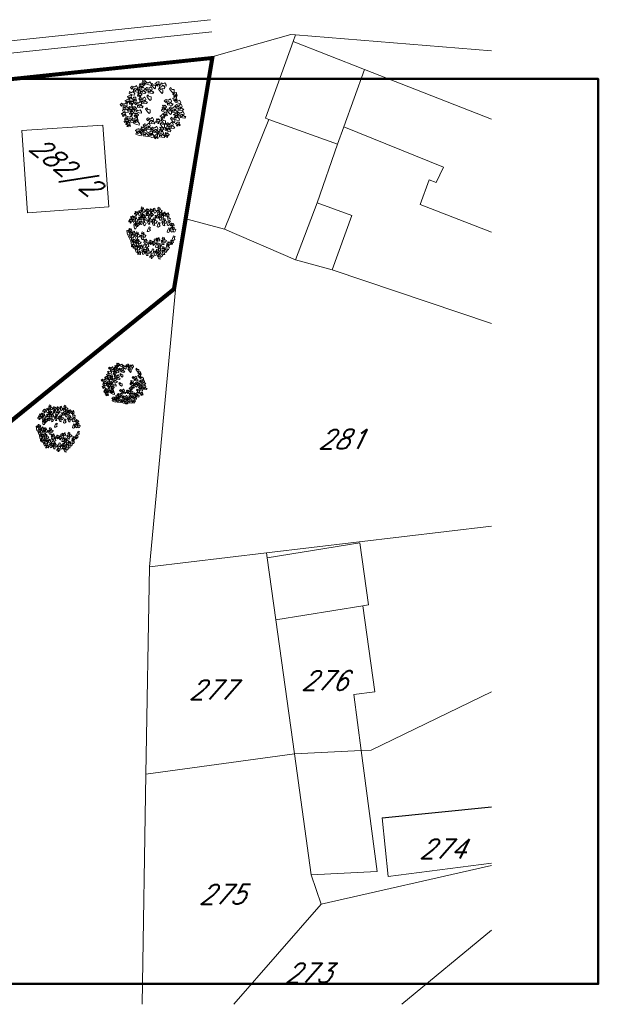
# Model space of a CAD drawing. Header units: millimetres. Extents: x 371321 to 690386, y -299082 to -101508.
# Tile 38 of 38: x 642932 to 690386, y -202995 to -122204. Entities that reach past the tile are written whole.
import ezdxf

# ---------------------------------------------------------------- set-up
doc = ezdxf.new("R2010")
doc.units = ezdxf.units.MM
doc.header["$LTSCALE"] = 10
doc.header["$MEASUREMENT"] = 0
doc.linetypes.add('DASHEDX2', pattern=[38.1, 25.4, -12.7])
for name, color, linetype, lineweight in [('A_TENKA', 7, 'Continuous', 5), ('PRIPOJKA SPLASKOVEJ KANALIZACIE', 82, 'Continuous', 30), ('stromy', 7, 'Continuous', 5), ('tenka', 7, 'Continuous', 15), ('ZTI_PLYN_VEREJNY', 40, 'ST_KANAL_SPLASK_PLNA', 25)]:
    doc.layers.add(name, color=color, linetype=linetype, lineweight=lineweight)
doc.layers.add('N_ZELEN', color=7, linetype='Continuous')
doc.layers.add('ZAPPAR', color=94, linetype='Continuous')
doc.layers.add('RAMCEK', color=6, linetype='Continuous', lineweight=30, plot=False)
doc.styles.get("Standard").update_dxf_attribs({"font": 'simplex.shx', "width": 0.8})
doc.linetypes.add('ST_KANAL_SPLASK_PLNA', pattern='A,136,-20,8,[2,st.shx,S=10,R=0,X=0,Y=0],32,[2,st.shx,S=10,R=0,X=0,Y=0],-25', length=221)
doc.linetypes.add('ST_PLYNOVOD_PLNA', pattern='A,136,-20,15,[25,st.shx,S=5,R=0,X=0,Y=0],-30,15,-25', length=241)

# ---------------------------------------------------------------- blocks, each defined once
blk = doc.blocks.new('fdhng')
at = {"layer": 'stromy'}
for p, q in [((523066, -980143), (523050, -980150)), ((523050, -980150), (523064, -980170)), ((523071, -980145), (523066, -980143)), ((523068, -980158), (523071, -980145)), ((523082, -980158), (523068, -980158)), ((523098, -980148), (523082, -980158)), ((523094, -980172), (523105, -980153)), ((523105, -980153), (523098, -980148)), ((523111, -980160), (523102, -980169)), ((523124, -980180), (523111, -980160)), ((523137, -980151), (523132, -980174)), ((523153, -980157), (523137, -980151)), ((523155, -980162), (523153, -980157)), ((522705, -980320), (522749, -980297)), ((522749, -980297), (522765, -980318)), ((522757, -980283), (522807, -980236)), ((522764, -980310), (522757, -980283)), ((522777, -980298), (522764, -980310)), ((522796, -980295), (522777, -980298)), ((522835, -980256), (522794, -980268)), ((522794, -980268), (522814, -980295)), ((522812, -980317), (522796, -980295)), ((522807, -980236), (522835, -980256)), ((522814, -980295), (522828, -980280)), ((522823, -980214), (522849, -980192)), ((522836, -980229), (522823, -980214)), ((522828, -980280), (522860, -980268)), ((522875, -980233), (522836, -980229)), ((522849, -980192), (522893, -980169)), ((522881, -980273), (522849, -980293)), ((522849, -980293), (522849, -980322)), ((522860, -980268), (522851, -980241)), ((522851, -980241), (522883, -980241)), ((522863, -980272), (522854, -980281)), ((522854, -980281), (522866, -980299)), ((522876, -980292), (522863, -980272)), ((522866, -980299), (522870, -980307)), ((522881, -980199), (522875, -980233)), ((522887, -980300), (522876, -980292)), ((522879, -980223), (522879, -980235)), ((522902, -980228), (522879, -980223)), ((522879, -980235), (522899, -980240)), ((522909, -980190), (522881, -980199)), ((522883, -980241), (522881, -980273)), ((522889, -980263), (522884, -980286)), ((522884, -980286), (522887, -980300)), ((522905, -980269), (522889, -980263)), ((522906, -980191), (522890, -980198)), ((522890, -980198), (522904, -980218)), ((522893, -980169), (522909, -980190)), ((522896, -980281), (522907, -980274)), ((522906, -980291), (522896, -980281)), ((522899, -980240), (522908, -980243)), ((522915, -980225), (522902, -980228)), ((522904, -980218), (522915, -980225)), ((522904, -980309), (522926, -980304)), ((522907, -980274), (522905, -980269)), ((522911, -980193), (522906, -980191)), ((522925, -980295), (522906, -980291)), ((522908, -980206), (522911, -980193)), ((522922, -980206), (522908, -980206)), ((522908, -980243), (522920, -980255)), ((522920, -980255), (522925, -980255)), ((522938, -980196), (522922, -980206)), ((522925, -980255), (522934, -980243)), ((522926, -980304), (522925, -980295)), ((522934, -980220), (522945, -980201)), ((522945, -980228), (522934, -980220)), ((522934, -980243), (522945, -980228)), ((522945, -980201), (522938, -980196)), ((522967, -980294), (522993, -980272)), ((522980, -980309), (522967, -980294)), ((522993, -980272), (523037, -980249)), ((523025, -980279), (523019, -980313)), ((523053, -980270), (523025, -980279)), ((523050, -980279), (523034, -980286)), ((523034, -980286), (523048, -980306)), ((523037, -980249), (523053, -980270)), ((523039, -980175), (523039, -980187)), ((523062, -980180), (523039, -980175)), ((523039, -980187), (523059, -980192)), ((523048, -980306), (523059, -980313)), ((523055, -980281), (523050, -980279)), ((523052, -980294), (523055, -980281)), ((523066, -980294), (523052, -980294)), ((523053, -980251), (523103, -980204)), ((523060, -980278), (523053, -980251)), ((523059, -980192), (523068, -980195)), ((523073, -980266), (523060, -980278)), ((523075, -980177), (523062, -980180)), ((523064, -980170), (523075, -980177)), ((523082, -980284), (523066, -980294)), ((523068, -980195), (523080, -980207)), ((523092, -980263), (523073, -980266)), ((523078, -980308), (523089, -980289)), ((523080, -980207), (523085, -980207)), ((523089, -980289), (523082, -980284)), ((523085, -980207), (523094, -980195)), ((523131, -980224), (523090, -980236)), ((523090, -980236), (523110, -980263)), ((523108, -980285), (523092, -980263)), ((523105, -980180), (523094, -980172)), ((523094, -980195), (523105, -980180)), ((523102, -980169), (523114, -980187)), ((523103, -980204), (523131, -980224)), ((523142, -980295), (523108, -980285)), ((523110, -980263), (523124, -980248)), ((523114, -980187), (523118, -980195)), ((523118, -980195), (523118, -980212)), ((523118, -980212), (523121, -980215)), ((523121, -980215), (523136, -980213)), ((523135, -980188), (523124, -980180)), ((523124, -980248), (523156, -980236)), ((523132, -980174), (523135, -980188)), ((523136, -980213), (523155, -980211)), ((523145, -980290), (523142, -980295)), ((523151, -980296), (523142, -980305)), ((523142, -980305), (523154, -980323)), ((523144, -980169), (523155, -980162)), ((523154, -980179), (523144, -980169)), ((523177, -980241), (523145, -980261)), ((523145, -980261), (523145, -980290)), ((523156, -980236), (523147, -980209)), ((523147, -980209), (523179, -980209)), ((523164, -980316), (523151, -980296)), ((523152, -980197), (523174, -980192)), ((523155, -980211), (523152, -980197)), ((523173, -980183), (523154, -980179)), ((523177, -980287), (523172, -980310)), ((523174, -980192), (523173, -980183)), ((523179, -980209), (523177, -980241)), ((523193, -980293), (523177, -980287)), ((523184, -980305), (523195, -980298)), ((523194, -980315), (523184, -980305)), ((523195, -980298), (523193, -980293)), ((523199, -980223), (523199, -980235)), ((523222, -980228), (523199, -980223)), ((523199, -980235), (523219, -980240)), ((523226, -980191), (523210, -980198)), ((523210, -980198), (523224, -980218)), ((523215, -980286), (523241, -980264)), ((523228, -980301), (523215, -980286)), ((523219, -980240), (523228, -980243)), ((523235, -980225), (523222, -980228)), ((523224, -980218), (523235, -980225)), ((523231, -980193), (523226, -980191)), ((523228, -980206), (523231, -980193)), ((523242, -980206), (523228, -980206)), ((523228, -980243), (523240, -980255)), ((523267, -980305), (523228, -980301)), ((523240, -980255), (523245, -980255)), ((523241, -980264), (523285, -980241)), ((523258, -980196), (523242, -980206)), ((523245, -980255), (523254, -980243)), ((523253, -980315), (523303, -980268)), ((523254, -980220), (523265, -980201)), ((523265, -980228), (523254, -980220)), ((523254, -980243), (523265, -980228)), ((523265, -980201), (523258, -980196)), ((523273, -980271), (523267, -980305)), ((523301, -980262), (523273, -980271)), ((523285, -980241), (523301, -980262)), ((523331, -980288), (523290, -980300)), ((523290, -980300), (523310, -980327)), ((523303, -980268), (523331, -980288)), ((523324, -980312), (523356, -980300)), ((523377, -980305), (523345, -980325)), ((523356, -980300), (523347, -980273)), ((523347, -980273), (523379, -980273)), ((523379, -980273), (523377, -980305)), ((522589, -980459), (522639, -980412)), ((522667, -980432), (522626, -980444)), ((522626, -980444), (522646, -980471)), ((522639, -980375), (522639, -980387)), ((522662, -980380), (522639, -980375)), ((522639, -980387), (522659, -980392)), ((522639, -980412), (522667, -980432)), ((522666, -980343), (522650, -980350)), ((522650, -980350), (522664, -980370)), ((522659, -980392), (522668, -980395)), ((522660, -980456), (522692, -980444)), ((522675, -980377), (522662, -980380)), ((522664, -980370), (522675, -980377)), ((522671, -980345), (522666, -980343)), ((522668, -980358), (522671, -980345)), ((522682, -980358), (522668, -980358)), ((522668, -980395), (522680, -980407)), ((522679, -980342), (522705, -980320)), ((522692, -980357), (522679, -980342)), ((522680, -980407), (522685, -980407)), ((522713, -980449), (522681, -980469)), ((522698, -980348), (522682, -980358)), ((522692, -980444), (522683, -980417)), ((522683, -980417), (522715, -980417)), ((522685, -980407), (522694, -980395)), ((522731, -980361), (522692, -980357)), ((522693, -980435), (522743, -980388)), ((522700, -980462), (522693, -980435)), ((522694, -980372), (522705, -980353)), ((522705, -980380), (522694, -980372)), ((522694, -980395), (522705, -980380)), ((522705, -980353), (522698, -980348)), ((522713, -980450), (522700, -980462)), ((522715, -980417), (522713, -980449)), ((522732, -980447), (522713, -980450)), ((522727, -980351), (522727, -980363)), ((522750, -980356), (522727, -980351)), ((522727, -980363), (522747, -980368)), ((522771, -980408), (522730, -980420)), ((522730, -980420), (522750, -980447)), ((522737, -980327), (522731, -980361)), ((522748, -980469), (522732, -980447)), ((522765, -980318), (522737, -980327)), ((522754, -980319), (522738, -980326)), ((522738, -980326), (522752, -980346)), ((522743, -980388), (522771, -980408)), ((522747, -980368), (522756, -980371)), ((522763, -980353), (522750, -980356)), ((522750, -980447), (522764, -980432)), ((522752, -980346), (522763, -980353)), ((522759, -980321), (522754, -980319)), ((522756, -980334), (522759, -980321)), ((522770, -980334), (522756, -980334)), ((522756, -980371), (522768, -980383)), ((522764, -980432), (522796, -980420)), ((522768, -980383), (522773, -980383)), ((522786, -980324), (522770, -980334)), ((522773, -980383), (522782, -980371)), ((522782, -980348), (522793, -980329)), ((522793, -980356), (522782, -980348)), ((522782, -980371), (522793, -980356)), ((522817, -980425), (522785, -980445)), ((522785, -980445), (522785, -980474)), ((522793, -980329), (522786, -980324)), ((522796, -980420), (522787, -980393)), ((522787, -980393), (522819, -980393)), ((522805, -980379), (522855, -980332)), ((522812, -980406), (522805, -980379)), ((522846, -980327), (522812, -980317)), ((522825, -980394), (522812, -980406)), ((522819, -980393), (522817, -980425)), ((522844, -980391), (522825, -980394)), ((522837, -980475), (522887, -980428)), ((522883, -980352), (522842, -980364)), ((522842, -980364), (522862, -980391)), ((522860, -980413), (522844, -980391)), ((522849, -980322), (522846, -980327)), ((522855, -980332), (522883, -980352)), ((522894, -980423), (522860, -980413)), ((522862, -980391), (522876, -980376)), ((522870, -980307), (522870, -980324)), ((522870, -980324), (522873, -980327)), ((522873, -980327), (522888, -980325)), ((522915, -980448), (522874, -980460)), ((522876, -980376), (522908, -980364)), ((522887, -980428), (522915, -980448)), ((522888, -980325), (522907, -980323)), ((522897, -980418), (522894, -980423)), ((522929, -980369), (522897, -980389)), ((522897, -980389), (522897, -980418)), ((522908, -980364), (522899, -980337)), ((522899, -980337), (522931, -980337)), ((522907, -980323), (522904, -980309)), ((522931, -980337), (522929, -980369)), ((522940, -980460), (522931, -980433)), ((522931, -980433), (522963, -980433)), ((522963, -980433), (522961, -980465)), ((523019, -980313), (522980, -980309)), ((523023, -980311), (523023, -980323)), ((523046, -980316), (523023, -980311)), ((523023, -980323), (523043, -980328)), ((523043, -980328), (523052, -980331)), ((523059, -980313), (523046, -980316)), ((523052, -980331), (523064, -980343)), ((523064, -980343), (523069, -980343)), ((523069, -980343), (523078, -980331)), ((523079, -980328), (523070, -980337)), ((523070, -980337), (523082, -980355)), ((523089, -980316), (523078, -980308)), ((523078, -980331), (523089, -980316)), ((523092, -980348), (523079, -980328)), ((523079, -980430), (523105, -980408)), ((523092, -980445), (523079, -980430)), ((523082, -980355), (523086, -980363)), ((523086, -980363), (523086, -980380)), ((523086, -980380), (523089, -980383)), ((523089, -980383), (523104, -980381)), ((523103, -980356), (523092, -980348)), ((523131, -980449), (523092, -980445)), ((523105, -980319), (523100, -980342)), ((523100, -980342), (523103, -980356)), ((523104, -980381), (523123, -980379)), ((523121, -980325), (523105, -980319)), ((523105, -980408), (523149, -980385)), ((523112, -980337), (523123, -980330)), ((523122, -980347), (523112, -980337)), ((523120, -980365), (523142, -980360)), ((523123, -980379), (523120, -980365)), ((523123, -980330), (523121, -980325)), ((523141, -980351), (523122, -980347)), ((523137, -980415), (523131, -980449)), ((523133, -980491), (523183, -980444)), ((523165, -980406), (523137, -980415)), ((523142, -980360), (523141, -980351)), ((523149, -980385), (523165, -980406)), ((523154, -980323), (523158, -980331)), ((523158, -980331), (523158, -980348)), ((523158, -980348), (523161, -980351)), ((523161, -980351), (523176, -980349)), ((523175, -980324), (523164, -980316)), ((523175, -980368), (523166, -980377)), ((523166, -980377), (523178, -980395)), ((523172, -980310), (523175, -980324)), ((523188, -980388), (523175, -980368)), ((523176, -980349), (523195, -980347)), ((523178, -980395), (523182, -980403)), ((523182, -980403), (523182, -980420)), ((523182, -980420), (523185, -980423)), ((523183, -980444), (523211, -980464)), ((523185, -980423), (523200, -980421)), ((523199, -980396), (523188, -980388)), ((523192, -980333), (523214, -980328)), ((523195, -980347), (523192, -980333)), ((523213, -980319), (523194, -980315)), ((523201, -980359), (523196, -980382)), ((523196, -980382), (523199, -980396)), ((523207, -980328), (523198, -980337)), ((523198, -980337), (523210, -980355)), ((523200, -980421), (523219, -980419)), ((523217, -980365), (523201, -980359)), ((523220, -980348), (523207, -980328)), ((523208, -980377), (523219, -980370)), ((523218, -980387), (523208, -980377)), ((523210, -980355), (523214, -980363)), ((523214, -980328), (523213, -980319)), ((523214, -980363), (523214, -980380)), ((523214, -980380), (523217, -980383)), ((523216, -980405), (523238, -980400)), ((523219, -980419), (523216, -980405)), ((523219, -980370), (523217, -980365)), ((523217, -980383), (523232, -980381)), ((523237, -980391), (523218, -980387)), ((523231, -980356), (523220, -980348)), ((523236, -980476), (523227, -980449)), ((523227, -980449), (523259, -980449)), ((523233, -980319), (523228, -980342)), ((523228, -980342), (523231, -980356)), ((523232, -980381), (523251, -980379)), ((523249, -980325), (523233, -980319)), ((523238, -980400), (523237, -980391)), ((523240, -980337), (523251, -980330)), ((523250, -980347), (523240, -980337)), ((523248, -980365), (523270, -980360)), ((523251, -980379), (523248, -980365)), ((523251, -980330), (523249, -980325)), ((523269, -980351), (523250, -980347)), ((523260, -980342), (523253, -980315)), ((523263, -980392), (523254, -980401)), ((523254, -980401), (523266, -980419)), ((523259, -980449), (523257, -980481)), ((523273, -980330), (523260, -980342)), ((523276, -980412), (523263, -980392)), ((523266, -980419), (523270, -980427)), ((523270, -980360), (523269, -980351)), ((523270, -980427), (523270, -980444)), ((523270, -980444), (523273, -980447)), ((523292, -980327), (523273, -980330)), ((523273, -980447), (523288, -980445)), ((523287, -980420), (523276, -980412)), ((523289, -980383), (523284, -980406)), ((523284, -980406), (523287, -980420)), ((523288, -980445), (523307, -980443)), ((523305, -980389), (523289, -980383)), ((523308, -980349), (523292, -980327)), ((523296, -980401), (523307, -980394)), ((523306, -980411), (523296, -980401)), ((523304, -980429), (523326, -980424)), ((523307, -980443), (523304, -980429)), ((523307, -980394), (523305, -980389)), ((523325, -980415), (523306, -980411)), ((523342, -980359), (523308, -980349)), ((523310, -980327), (523324, -980312)), ((523311, -980391), (523311, -980403)), ((523334, -980396), (523311, -980391)), ((523311, -980403), (523331, -980408)), ((523338, -980359), (523322, -980366)), ((523322, -980366), (523336, -980386)), ((523326, -980424), (523325, -980415)), ((523331, -980408), (523340, -980411)), ((523347, -980393), (523334, -980396)), ((523336, -980386), (523347, -980393)), ((523343, -980361), (523338, -980359)), ((523340, -980374), (523343, -980361)), ((523354, -980374), (523340, -980374)), ((523340, -980411), (523352, -980423)), ((523345, -980354), (523342, -980359)), ((523345, -980325), (523345, -980354)), ((523362, -980423), (523346, -980430)), ((523346, -980430), (523360, -980450)), ((523352, -980423), (523357, -980423)), ((523370, -980364), (523354, -980374)), ((523357, -980423), (523366, -980411)), ((523360, -980450), (523371, -980457)), ((523367, -980425), (523362, -980423)), ((523364, -980438), (523367, -980425)), ((523378, -980438), (523364, -980438)), ((523366, -980388), (523377, -980369)), ((523377, -980396), (523366, -980388)), ((523366, -980411), (523377, -980396)), ((523377, -980369), (523370, -980364)), ((523394, -980428), (523378, -980438)), ((523390, -980452), (523401, -980433)), ((523401, -980460), (523390, -980452)), ((523401, -980433), (523394, -980428)), ((522567, -980488), (522558, -980497)), ((522558, -980497), (522570, -980515)), ((522580, -980508), (522567, -980488)), ((522570, -980515), (522574, -980523)), ((522574, -980523), (522574, -980540)), ((522574, -980540), (522577, -980543)), ((522577, -980543), (522592, -980541)), ((522591, -980516), (522580, -980508)), ((522593, -980479), (522588, -980502)), ((522588, -980502), (522591, -980516)), ((522596, -980486), (522589, -980459)), ((522591, -980582), (522617, -980560)), ((522604, -980597), (522591, -980582)), ((522592, -980541), (522611, -980539)), ((522609, -980485), (522593, -980479)), ((522609, -980474), (522596, -980486)), ((522600, -980497), (522611, -980490)), ((522610, -980507), (522600, -980497)), ((522643, -980601), (522604, -980597)), ((522608, -980525), (522630, -980520)), ((522611, -980539), (522608, -980525)), ((522628, -980471), (522609, -980474)), ((522611, -980490), (522609, -980485)), ((522629, -980511), (522610, -980507)), ((522617, -980560), (522661, -980537)), ((522623, -980591), (522623, -980603)), ((522646, -980596), (522623, -980591)), ((522644, -980493), (522628, -980471)), ((522630, -980520), (522629, -980511)), ((522650, -980559), (522634, -980566)), ((522634, -980566), (522648, -980586)), ((522649, -980567), (522643, -980601)), ((522678, -980503), (522644, -980493)), ((522646, -980471), (522660, -980456)), ((522659, -980593), (522646, -980596)), ((522648, -980586), (522659, -980593)), ((522677, -980558), (522649, -980567)), ((522655, -980561), (522650, -980559)), ((522652, -980574), (522655, -980561)), ((522666, -980574), (522652, -980574)), ((522661, -980537), (522677, -980558)), ((522682, -980564), (522666, -980574)), ((522679, -980480), (522670, -980489)), ((522670, -980489), (522682, -980507)), ((522681, -980498), (522678, -980503)), ((522678, -980588), (522689, -980569)), ((522689, -980596), (522678, -980588)), ((522678, -980611), (522689, -980596)), ((522692, -980500), (522679, -980480)), ((522681, -980469), (522681, -980498)), ((522682, -980507), (522686, -980515)), ((522689, -980569), (522682, -980564)), ((522686, -980515), (522686, -980532)), ((522686, -980532), (522689, -980535)), ((522689, -980535), (522704, -980533)), ((522703, -980508), (522692, -980500)), ((522705, -980471), (522700, -980494)), ((522700, -980494), (522703, -980508)), ((522700, -980541), (522734, -980538)), ((522703, -980561), (522700, -980541)), ((522733, -980586), (522703, -980561)), ((522704, -980533), (522723, -980531)), ((522721, -980477), (522705, -980471)), ((522712, -980489), (522723, -980482)), ((522722, -980499), (522712, -980489)), ((522720, -980517), (522742, -980512)), ((522723, -980531), (522720, -980517)), ((522723, -980482), (522721, -980477)), ((522741, -980503), (522722, -980499)), ((522732, -980589), (522766, -980586)), ((522735, -980609), (522732, -980589)), ((522757, -980561), (522733, -980586)), ((522734, -980538), (522784, -980543)), ((522742, -980512), (522741, -980503)), ((522782, -980479), (522748, -980469)), ((522785, -980569), (522757, -980561)), ((522766, -980586), (522816, -980591)), ((522785, -980474), (522782, -980479)), ((522784, -980543), (522785, -980569)), ((522807, -980520), (522798, -980529)), ((522798, -980529), (522810, -980547)), ((522820, -980540), (522807, -980520)), ((522810, -980547), (522814, -980555)), ((522814, -980555), (522814, -980572)), ((522814, -980572), (522817, -980575)), ((522816, -980591), (522817, -980617)), ((522817, -980575), (522832, -980573)), ((522831, -980548), (522820, -980540)), ((522833, -980511), (522828, -980534)), ((522828, -980534), (522831, -980548)), ((522832, -980573), (522851, -980571)), ((522849, -980517), (522833, -980511)), ((522844, -980502), (522837, -980475)), ((522840, -980529), (522851, -980522)), ((522850, -980539), (522840, -980529)), ((522857, -980490), (522844, -980502)), ((522848, -980557), (522870, -980552)), ((522851, -980571), (522848, -980557)), ((522851, -980522), (522849, -980517)), ((522869, -980543), (522850, -980539)), ((522876, -980487), (522857, -980490)), ((522870, -980552), (522869, -980543)), ((522874, -980460), (522894, -980487)), ((522892, -980509), (522876, -980487)), ((522926, -980519), (522892, -980509)), ((522894, -980487), (522908, -980472)), ((522908, -980472), (522940, -980460)), ((522929, -980514), (522926, -980519)), ((522961, -980465), (522929, -980485)), ((522929, -980485), (522929, -980514)), ((523004, -980517), (523038, -980514)), ((523007, -980537), (523004, -980517)), ((523037, -980562), (523007, -980537)), ((523061, -980537), (523037, -980562)), ((523038, -980514), (523088, -980519)), ((523089, -980545), (523061, -980537)), ((523088, -980519), (523089, -980545)), ((523140, -980518), (523133, -980491)), ((523153, -980506), (523140, -980518)), ((523141, -980579), (523191, -980532)), ((523148, -980606), (523141, -980579)), ((523161, -980594), (523148, -980606)), ((523172, -980503), (523153, -980506)), ((523180, -980591), (523161, -980594)), ((523211, -980464), (523170, -980476)), ((523170, -980476), (523190, -980503)), ((523188, -980525), (523172, -980503)), ((523219, -980552), (523178, -980564)), ((523178, -980564), (523198, -980591)), ((523196, -980613), (523180, -980591)), ((523222, -980535), (523188, -980525)), ((523190, -980503), (523204, -980488)), ((523191, -980532), (523219, -980552)), ((523198, -980591), (523212, -980576)), ((523204, -980488), (523236, -980476)), ((523212, -980576), (523244, -980564)), ((523225, -980530), (523222, -980535)), ((523257, -980481), (523225, -980501)), ((523225, -980501), (523225, -980530)), ((523265, -980569), (523233, -980589)), ((523233, -980589), (523233, -980618)), ((523244, -980564), (523235, -980537)), ((523235, -980537), (523267, -980537)), ((523267, -980537), (523265, -980569)), ((523279, -980560), (523270, -980569)), ((523270, -980569), (523282, -980587)), ((523271, -980487), (523271, -980499)), ((523294, -980492), (523271, -980487)), ((523271, -980499), (523291, -980504)), ((523292, -980580), (523279, -980560)), ((523298, -980455), (523282, -980462)), ((523282, -980462), (523296, -980482)), ((523282, -980587), (523286, -980595)), ((523286, -980595), (523286, -980612)), ((523291, -980504), (523300, -980507)), ((523303, -980588), (523292, -980580)), ((523307, -980489), (523294, -980492)), ((523296, -980482), (523307, -980489)), ((523303, -980457), (523298, -980455)), ((523300, -980470), (523303, -980457)), ((523314, -980470), (523300, -980470)), ((523300, -980507), (523312, -980519)), ((523305, -980551), (523300, -980574)), ((523300, -980574), (523303, -980588)), ((523321, -980557), (523305, -980551)), ((523312, -980519), (523317, -980519)), ((523312, -980569), (523323, -980562)), ((523322, -980579), (523312, -980569)), ((523330, -980460), (523314, -980470)), ((523317, -980519), (523326, -980507)), ((523320, -980597), (523342, -980592)), ((523323, -980611), (523320, -980597)), ((523323, -980562), (523321, -980557)), ((523341, -980583), (523322, -980579)), ((523326, -980484), (523337, -980465)), ((523337, -980492), (523326, -980484)), ((523326, -980507), (523337, -980492)), ((523337, -980465), (523330, -980460)), ((523335, -980455), (523335, -980467)), ((523358, -980460), (523335, -980455)), ((523335, -980467), (523355, -980472)), ((523342, -980592), (523341, -980583)), ((523349, -980595), (523399, -980548)), ((523356, -980622), (523349, -980595)), ((523351, -980526), (523377, -980504)), ((523364, -980541), (523351, -980526)), ((523355, -980472), (523364, -980475)), ((523371, -980457), (523358, -980460)), ((523364, -980475), (523376, -980487)), ((523403, -980545), (523364, -980541)), ((523376, -980487), (523381, -980487)), ((523377, -980504), (523421, -980481)), ((523381, -980487), (523390, -980475)), ((523427, -980568), (523386, -980580)), ((523386, -980580), (523406, -980607)), ((523390, -980475), (523401, -980460)), ((523399, -980548), (523427, -980568)), ((523409, -980511), (523403, -980545)), ((523406, -980607), (523420, -980592)), ((523437, -980502), (523409, -980511)), ((523420, -980592), (523452, -980580)), ((523421, -980481), (523437, -980502)), ((523473, -980585), (523441, -980605)), ((523452, -980580), (523443, -980553)), ((523443, -980553), (523475, -980553)), ((523475, -980553), (523473, -980585)), ((522575, -980743), (522575, -980755)), ((522598, -980748), (522575, -980743)), ((522602, -980711), (522586, -980718)), ((522586, -980718), (522600, -980738)), ((522597, -980651), (522647, -980604)), ((522604, -980678), (522597, -980651)), ((522600, -980738), (522611, -980745)), ((522607, -980713), (522602, -980711)), ((522617, -980666), (522604, -980678)), ((522604, -980726), (522607, -980713)), ((522618, -980726), (522604, -980726)), ((522636, -980663), (522617, -980666)), ((522634, -980716), (522618, -980726)), ((522623, -980603), (522643, -980608)), ((522630, -980740), (522641, -980721)), ((522641, -980748), (522630, -980740)), ((522675, -980624), (522634, -980636)), ((522634, -980636), (522654, -980663)), ((522641, -980721), (522634, -980716)), ((522652, -980685), (522636, -980663)), ((522643, -980608), (522652, -980611)), ((522647, -980604), (522675, -980624)), ((522652, -980611), (522664, -980623)), ((522686, -980695), (522652, -980685)), ((522654, -980663), (522668, -980648)), ((522660, -980709), (522694, -980706)), ((522663, -980729), (522660, -980709)), ((522693, -980754), (522663, -980729)), ((522664, -980623), (522669, -980623)), ((522668, -980648), (522700, -980636)), ((522669, -980623), (522678, -980611)), ((522689, -980690), (522686, -980695)), ((522721, -980641), (522689, -980661)), ((522689, -980661), (522689, -980690)), ((522700, -980636), (522691, -980609)), ((522691, -980609), (522723, -980609)), ((522717, -980729), (522693, -980754)), ((522694, -980706), (522744, -980711)), ((522745, -980737), (522717, -980729)), ((522723, -980609), (522721, -980641)), ((522765, -980634), (522735, -980609)), ((522744, -980711), (522745, -980737)), ((522789, -980609), (522765, -980634)), ((522817, -980617), (522789, -980609)), ((522807, -980639), (522807, -980651)), ((522830, -980644), (522807, -980639)), ((522807, -980651), (522827, -980656)), ((522807, -980695), (522807, -980707)), ((522830, -980700), (522807, -980695)), ((522807, -980707), (522827, -980712)), ((522834, -980607), (522818, -980614)), ((522818, -980614), (522832, -980634)), ((522834, -980663), (522818, -980670)), ((522818, -980670), (522832, -980690)), ((522827, -980656), (522836, -980659)), ((522827, -980712), (522836, -980715)), ((522843, -980641), (522830, -980644)), ((522843, -980697), (522830, -980700)), ((522832, -980634), (522843, -980641)), ((522832, -980690), (522843, -980697)), ((522839, -980609), (522834, -980607)), ((522839, -980665), (522834, -980663)), ((522836, -980622), (522839, -980609)), ((522850, -980622), (522836, -980622)), ((522836, -980659), (522848, -980671)), ((522836, -980678), (522839, -980665)), ((522850, -980678), (522836, -980678)), ((522836, -980715), (522848, -980727)), ((522847, -980726), (522873, -980704)), ((522860, -980741), (522847, -980726)), ((522848, -980671), (522853, -980671)), ((522848, -980727), (522853, -980727)), ((522866, -980612), (522850, -980622)), ((522866, -980668), (522850, -980678)), ((522853, -980671), (522862, -980659)), ((522853, -980727), (522862, -980715)), ((522899, -980745), (522860, -980741)), ((522862, -980636), (522873, -980617)), ((522873, -980644), (522862, -980636)), ((522862, -980659), (522873, -980644)), ((522862, -980692), (522873, -980673)), ((522873, -980700), (522862, -980692)), ((522862, -980715), (522873, -980700)), ((522873, -980617), (522866, -980612)), ((522873, -980673), (522866, -980668)), ((522873, -980704), (522917, -980681)), ((522903, -980720), (522894, -980729)), ((522894, -980729), (522906, -980747)), ((522905, -980711), (522899, -980745)), ((522916, -980740), (522903, -980720)), ((522933, -980702), (522905, -980711)), ((522927, -980748), (522916, -980740)), ((522917, -980681), (522933, -980702)), ((522929, -980711), (522924, -980734)), ((522924, -980734), (522927, -980748)), ((522945, -980717), (522929, -980711)), ((522936, -980729), (522947, -980722)), ((522946, -980739), (522936, -980729)), ((522947, -980722), (522945, -980717)), ((522965, -980743), (522946, -980739)), ((522966, -980752), (522965, -980743)), ((523140, -980653), (523174, -980650)), ((523143, -980673), (523140, -980653)), ((523173, -980698), (523143, -980673)), ((523197, -980673), (523173, -980698)), ((523174, -980650), (523224, -980655)), ((523230, -980623), (523196, -980613)), ((523225, -980681), (523197, -980673)), ((523197, -980747), (523247, -980700)), ((523224, -980655), (523225, -980681)), ((523233, -980618), (523230, -980623)), ((523275, -980720), (523234, -980732)), ((523234, -980732), (523254, -980759)), ((523247, -980700), (523275, -980720)), ((523268, -980744), (523300, -980732)), ((523269, -980659), (523319, -980612)), ((523276, -980686), (523269, -980659)), ((523289, -980674), (523276, -980686)), ((523286, -980612), (523289, -980615)), ((523289, -980615), (523304, -980613)), ((523308, -980671), (523289, -980674)), ((523321, -980737), (523289, -980757)), ((523300, -980732), (523291, -980705)), ((523291, -980705), (523323, -980705)), ((523304, -980613), (523323, -980611)), ((523347, -980632), (523306, -980644)), ((523306, -980644), (523326, -980671)), ((523324, -980693), (523308, -980671)), ((523319, -980612), (523347, -980632)), ((523323, -980705), (523321, -980737)), ((523358, -980703), (523324, -980693)), ((523326, -980671), (523340, -980656)), ((523340, -980656), (523372, -980644)), ((523369, -980610), (523356, -980622)), ((523367, -980664), (523358, -980673)), ((523358, -980673), (523370, -980691)), ((523361, -980698), (523358, -980703)), ((523393, -980649), (523361, -980669)), ((523361, -980669), (523361, -980698)), ((523372, -980644), (523363, -980617)), ((523363, -980617), (523395, -980617)), ((523375, -980728), (523366, -980737)), ((523366, -980737), (523378, -980755)), ((523380, -980684), (523367, -980664)), ((523388, -980607), (523369, -980610)), ((523370, -980691), (523374, -980699)), ((523374, -980699), (523374, -980716)), ((523374, -980716), (523377, -980719)), ((523388, -980748), (523375, -980728)), ((523377, -980719), (523392, -980717)), ((523391, -980692), (523380, -980684)), ((523404, -980629), (523388, -980607)), ((523393, -980655), (523388, -980678)), ((523388, -980678), (523391, -980692)), ((523392, -980717), (523411, -980715)), ((523395, -980617), (523393, -980649)), ((523409, -980661), (523393, -980655)), ((523401, -980719), (523396, -980742)), ((523396, -980742), (523399, -980756)), ((523400, -980673), (523411, -980666)), ((523410, -980683), (523400, -980673)), ((523417, -980725), (523401, -980719)), ((523438, -980639), (523404, -980629)), ((523408, -980701), (523430, -980696)), ((523411, -980715), (523408, -980701)), ((523408, -980737), (523419, -980730)), ((523418, -980747), (523408, -980737)), ((523411, -980666), (523409, -980661)), ((523429, -980687), (523410, -980683)), ((523419, -980730), (523417, -980725)), ((523430, -980696), (523429, -980687)), ((523441, -980634), (523438, -980639)), ((523441, -980605), (523441, -980634)), ((522575, -980755), (522595, -980760)), ((522595, -980760), (522604, -980763)), ((522611, -980745), (522598, -980748)), ((522604, -980763), (522616, -980775)), ((522613, -980875), (522663, -980828)), ((522620, -980902), (522613, -980875)), ((522616, -980775), (522621, -980775)), ((522633, -980890), (522620, -980902)), ((522621, -980775), (522630, -980763)), ((522630, -980763), (522641, -980748)), ((522652, -980887), (522633, -980890)), ((522639, -980790), (522665, -980768)), ((522652, -980805), (522639, -980790)), ((522691, -980848), (522650, -980860)), ((522650, -980860), (522670, -980887)), ((522691, -980809), (522652, -980805)), ((522668, -980909), (522652, -980887)), ((522663, -980828), (522691, -980848)), ((522665, -980768), (522709, -980745)), ((522670, -980887), (522684, -980872)), ((522684, -980872), (522716, -980860)), ((522697, -980775), (522691, -980809)), ((522695, -980807), (522695, -980819)), ((522718, -980812), (522695, -980807)), ((522695, -980819), (522715, -980824)), ((522725, -980766), (522697, -980775)), ((522737, -980865), (522705, -980885)), ((522705, -980885), (522705, -980914)), ((522722, -980775), (522706, -980782)), ((522706, -980782), (522720, -980802)), ((522716, -980860), (522707, -980833)), ((522707, -980833), (522739, -980833)), ((522709, -980745), (522725, -980766)), ((522715, -980824), (522724, -980827)), ((522717, -980923), (522767, -980876)), ((522731, -980809), (522718, -980812)), ((522720, -980802), (522731, -980809)), ((522727, -980777), (522722, -980775)), ((522724, -980790), (522727, -980777)), ((522738, -980790), (522724, -980790)), ((522724, -980827), (522736, -980839)), ((522736, -980839), (522741, -980839)), ((522739, -980833), (522737, -980865)), ((522754, -980780), (522738, -980790)), ((522741, -980839), (522750, -980827)), ((522749, -980835), (522799, -980788)), ((522756, -980862), (522749, -980835)), ((522750, -980804), (522761, -980785)), ((522761, -980812), (522750, -980804)), ((522750, -980827), (522761, -980812)), ((522761, -980785), (522754, -980780)), ((522769, -980850), (522756, -980862)), ((522767, -980876), (522795, -980896)), ((522788, -980847), (522769, -980850)), ((522827, -980808), (522786, -980820)), ((522786, -980820), (522806, -980847)), ((522788, -980749), (522822, -980746)), ((522791, -980769), (522788, -980749)), ((522804, -980869), (522788, -980847)), ((522821, -980794), (522791, -980769)), ((522799, -980788), (522827, -980808)), ((522838, -980879), (522804, -980869)), ((522806, -980847), (522820, -980832)), ((522820, -980908), (522811, -980881)), ((522811, -980881), (522843, -980881)), ((522820, -980832), (522852, -980820)), ((522845, -980769), (522821, -980794)), ((522822, -980746), (522872, -980751)), ((522841, -980874), (522838, -980879)), ((522873, -980825), (522841, -980845)), ((522841, -980845), (522841, -980874)), ((522843, -980881), (522841, -980913)), ((522852, -980820), (522843, -980793)), ((522843, -980793), (522875, -980793)), ((522873, -980777), (522845, -980769)), ((522872, -980751), (522873, -980777)), ((522875, -980793), (522873, -980825)), ((522877, -980851), (522927, -980804)), ((522884, -980878), (522877, -980851)), ((522897, -980866), (522884, -980878)), ((522916, -980863), (522897, -980866)), ((522906, -980747), (522910, -980755)), ((522910, -980755), (522910, -980772)), ((522910, -980772), (522913, -980775)), ((522913, -980775), (522928, -980773)), ((522955, -980824), (522914, -980836)), ((522914, -980836), (522934, -980863)), ((522932, -980885), (522916, -980863)), ((522927, -980804), (522955, -980824)), ((522928, -980773), (522947, -980771)), ((522966, -980895), (522932, -980885)), ((522934, -980863), (522948, -980848)), ((522944, -980757), (522966, -980752)), ((522947, -980771), (522944, -980757)), ((522948, -980848), (522980, -980836)), ((523001, -980841), (522969, -980861)), ((522969, -980861), (522969, -980890)), ((522980, -980836), (522971, -980809)), ((522971, -980809), (523003, -980809)), ((523003, -980809), (523001, -980841)), ((523108, -980853), (523142, -980850)), ((523111, -980873), (523108, -980853)), ((523141, -980898), (523111, -980873)), ((523165, -980873), (523141, -980898)), ((523142, -980850), (523192, -980855)), ((523161, -980904), (523205, -980881)), ((523193, -980881), (523165, -980873)), ((523192, -980855), (523193, -980881)), ((523204, -980774), (523197, -980747)), ((523217, -980762), (523204, -980774)), ((523205, -980881), (523221, -980902)), ((523236, -980759), (523217, -980762)), ((523228, -980813), (523262, -980810)), ((523231, -980833), (523228, -980813)), ((523261, -980858), (523231, -980833)), ((523250, -980863), (523234, -980870)), ((523234, -980870), (523248, -980890)), ((523252, -980781), (523236, -980759)), ((523255, -980865), (523250, -980863)), ((523286, -980791), (523252, -980781)), ((523252, -980878), (523255, -980865)), ((523266, -980878), (523252, -980878)), ((523254, -980759), (523268, -980744)), ((523285, -980833), (523261, -980858)), ((523262, -980810), (523312, -980815)), ((523282, -980868), (523266, -980878)), ((523278, -980892), (523289, -980873)), ((523289, -980873), (523282, -980868)), ((523313, -980841), (523285, -980833)), ((523289, -980786), (523286, -980791)), ((523289, -980757), (523289, -980786)), ((523303, -980806), (523329, -980784)), ((523316, -980821), (523303, -980806)), ((523312, -980815), (523313, -980841)), ((523355, -980825), (523316, -980821)), ((523329, -980784), (523373, -980761)), ((523361, -980791), (523355, -980825)), ((523389, -980782), (523361, -980791)), ((523373, -980761), (523389, -980782)), ((523378, -980755), (523382, -980763)), ((523382, -980763), (523382, -980780)), ((523382, -980780), (523385, -980783)), ((523385, -980783), (523400, -980781)), ((523399, -980756), (523388, -980748)), ((523400, -980781), (523419, -980779)), ((523416, -980765), (523438, -980760)), ((523419, -980779), (523416, -980765)), ((523437, -980751), (523418, -980747)), ((523438, -980760), (523437, -980751)), ((522702, -980919), (522668, -980909)), ((522705, -980914), (522702, -980919)), ((522724, -980950), (522717, -980923)), ((522737, -980938), (522724, -980950)), ((522756, -980935), (522737, -980938)), ((522795, -980896), (522754, -980908)), ((522754, -980908), (522774, -980935)), ((522772, -980957), (522756, -980935)), ((522806, -980967), (522772, -980957)), ((522774, -980935), (522788, -980920)), ((522788, -980920), (522820, -980908)), ((522809, -980962), (522806, -980967)), ((522841, -980913), (522809, -980933)), ((522809, -980933), (522809, -980962)), ((522815, -980966), (522841, -980944)), ((522828, -980981), (522815, -980966)), ((522867, -980985), (522828, -980981)), ((522841, -980944), (522885, -980921)), ((522873, -980951), (522867, -980985)), ((522901, -980942), (522873, -980951)), ((522885, -980921), (522901, -980942)), ((522887, -980951), (522887, -980963)), ((522910, -980956), (522887, -980951)), ((522887, -980963), (522907, -980968)), ((522914, -980919), (522898, -980926)), ((522898, -980926), (522912, -980946)), ((522907, -980968), (522916, -980971)), ((522923, -980953), (522910, -980956)), ((522912, -980946), (522923, -980953)), ((522919, -980921), (522914, -980919)), ((522916, -980934), (522919, -980921)), ((522930, -980934), (522916, -980934)), ((522916, -980971), (522928, -980983)), ((522928, -980983), (522933, -980983)), ((522946, -980924), (522930, -980934)), ((522933, -980983), (522942, -980971)), ((522935, -980991), (522935, -981003)), ((522958, -980996), (522935, -980991)), ((522935, -981003), (522955, -981008)), ((522942, -980948), (522953, -980929)), ((522953, -980956), (522942, -980948)), ((522942, -980971), (522953, -980956)), ((522953, -980929), (522946, -980924)), ((522962, -980959), (522946, -980966)), ((522946, -980966), (522960, -980986)), ((522955, -981008), (522964, -981011)), ((522971, -980993), (522958, -980996)), ((522960, -980986), (522971, -980993)), ((522967, -980961), (522962, -980959)), ((522964, -980974), (522967, -980961)), ((522978, -980974), (522964, -980974)), ((522964, -981011), (522976, -981023)), ((522969, -980890), (522966, -980895)), ((522976, -981023), (522981, -981023)), ((522994, -980964), (522978, -980974)), ((522981, -981023), (522990, -981011)), ((522990, -980988), (523001, -980969)), ((523001, -980996), (522990, -980988)), ((522990, -981011), (523001, -980996)), ((523001, -980969), (522994, -980964)), ((523004, -980981), (523038, -980978)), ((523007, -981001), (523004, -980981)), ((523037, -981026), (523007, -981001)), ((523061, -981001), (523037, -981026)), ((523038, -980978), (523088, -980983)), ((523089, -981009), (523061, -981001)), ((523088, -980983), (523089, -981009)), ((523135, -980926), (523161, -980904)), ((523148, -980941), (523135, -980926)), ((523187, -980945), (523148, -980941)), ((523151, -980966), (523177, -980944)), ((523164, -980981), (523151, -980966)), ((523203, -980985), (523164, -980981)), ((523177, -980944), (523221, -980921)), ((523193, -980911), (523187, -980945)), ((523221, -980902), (523193, -980911)), ((523209, -980951), (523203, -980985)), ((523237, -980942), (523209, -980951)), ((523221, -980921), (523237, -980942)), ((523223, -980895), (523223, -980907)), ((523246, -980900), (523223, -980895)), ((523223, -980907), (523243, -980912)), ((523243, -980912), (523252, -980915)), ((523259, -980897), (523246, -980900)), ((523248, -980890), (523259, -980897)), ((523252, -980915), (523264, -980927)), ((523264, -980927), (523269, -980927)), ((523269, -980927), (523278, -980915)), ((523289, -980900), (523278, -980892)), ((523278, -980915), (523289, -980900))]:
    blk.add_line(p, q, dxfattribs=at)

msp = doc.modelspace()

# ---------------------------------------------------------------- linework, layer by layer
at = {"layer": 'A_TENKA', "color": 251, "true_color": 0x666666}
for p, q in [((665176, -123408), (658886, -125188)), ((665556, -123438), (665176, -123408)), ((665556, -123438), (665356, -123988)), ((681634, -124752), (665556, -123438)), ((663086, -130298), (665356, -123988)), ((665356, -123988), (671216, -126288)), ((618796, -129418), (658886, -125188)), ((658886, -125188), (656666, -138568)), ((671216, -126288), (669516, -130988)), ((671216, -126288), (681634, -130369)), ((649756, -130868), (643116, -131298)), ((650236, -137558), (649756, -130868)), ((659736, -139388), (663366, -130398)), ((663366, -130398), (663086, -130298)), ((668996, -132428), (663366, -130398)), ((643116, -131298), (643566, -138048)), ((669516, -130988), (668996, -132428)), ((677696, -134308), (669516, -130988)), ((667316, -137238), (668996, -132428)), ((677096, -135558), (677696, -134308)), ((675766, -137368), (676516, -135348)), ((676516, -135348), (677096, -135558)), ((665546, -141908), (667316, -137238)), ((670176, -138278), (667316, -137238)), ((643566, -138048), (650236, -137558)), ((681634, -139638), (675766, -137368)), ((656666, -138568), (655706, -144378)), ((656666, -138568), (659736, -139388)), ((668566, -142718), (670176, -138278)), ((659736, -139388), (665546, -141908)), ((665546, -141908), (668566, -142718)), ((668566, -142718), (681634, -147135)), ((655706, -144378), (585386, -201318)), ((655706, -144378), (653566, -167098)), ((663186, -165948), (681634, -163765)), ((663236, -166348), (670826, -165138)), ((670826, -165138), (671546, -170228)), ((653566, -167098), (663186, -165948)), ((663186, -165948), (663236, -166348)), ((663236, -166348), (663936, -171448)), ((653566, -167098), (653276, -184098)), ((663936, -171448), (671076, -170298)), ((671546, -170228), (671076, -170298)), ((671076, -170298), (672056, -177348)), ((663936, -171448), (665456, -182448)), ((672056, -177348), (670346, -177588)), ((670346, -177588), (670936, -182178)), ((671766, -182138), (681635, -177365)), ((653276, -184098), (665456, -182448)), ((665456, -182448), (670936, -182178)), ((665456, -182448), (666826, -192358)), ((670936, -182178), (671766, -182138)), ((672246, -192098), (670936, -182178)), ((653276, -184098), (652969, -202995)), ((673156, -192498), (672646, -187688)), ((681634, -191411), (673156, -192498)), ((666826, -192358), (672246, -192098)), ((667656, -194778), (681634, -191604)), ((666826, -192358), (667656, -194778)), ((660497, -202995), (667656, -194778)), ((674267, -202995), (681634, -196903))]:
    msp.add_line(p, q, dxfattribs=at)
at = {"layer": 'PRIPOJKA SPLASKOVEJ KANALIZACIE', "color": 34, "linetype": 'ST_KANAL_SPLASK_PLNA', "lineweight": 20, "ltscale": 0.8}
msp.add_line((617602, -126527), (658571, -122204), dxfattribs=at)
at = {"layer": 'RAMCEK', "lineweight": 50}
msp.add_line((690386, -201318), (690386, -127068), dxfattribs=at)
msp.add_lwpolyline([(585386, -127068), (690386, -127068), (690386, -201318), (585386, -201318)], close=True, dxfattribs=at)
at = {"layer": 'tenka', "linetype": 'DASHEDX2', "ltscale": 10, "const_width": 300}
msp.add_lwpolyline([(563607, -174080), (585408, -201107), (655567, -144297), (658706, -125358), (618855, -129562)], close=True, dxfattribs=at)
at = {"layer": 'ZAPPAR', "color": 251, "linetype": 'Continuous', "true_color": 0x666666}
msp.add_line((672646, -187688), (681636, -186781), dxfattribs=at)
at = {"layer": 'ZTI_PLYN_VEREJNY', "linetype": 'ST_PLYNOVOD_PLNA', "lineweight": 0, "ltscale": 2}
msp.add_line((618000, -127491), (658676, -123199), dxfattribs=at)

# ---------------------------------------------------------------- block references
at = {"layer": 'N_ZELEN'}
for p, xscale, yscale, zscale, rotation in [((-1646874, -5845251), 5.544, 5.544, 5.544, 130), ((-4429814, -860784), 4.62, 4.62, 4.62, 70), ((-959018, -4153038), 3.8808, 3.8808, 3.8808, 130), ((-3929102, -804720), 4.158, 4.158, 4.158, 70)]:
    msp.add_blockref('fdhng', p, dxfattribs=dict(at, xscale=xscale, yscale=yscale, zscale=zscale, rotation=rotation))

# ---------------------------------------------------------------- texts
at = {"layer": 'A_TENKA', "color": 251, "true_color": 0x666666, "oblique": 25.5, "width": 0.918}
msp.add_text('282/2', height=1600, rotation=322.227, dxfattribs=at).set_placement((643590, -132888))
for s, p in [('281', (667426, -157428)), ('276', (666016, -177228)), ('277', (656806, -177988)), ('274', (675696, -191038)), ('275', (657636, -194778)), ('273', (664676, -201218))]:
    msp.add_text(s, height=1600, dxfattribs=at).set_placement(p)

doc.saveas('drawing.dxf')
